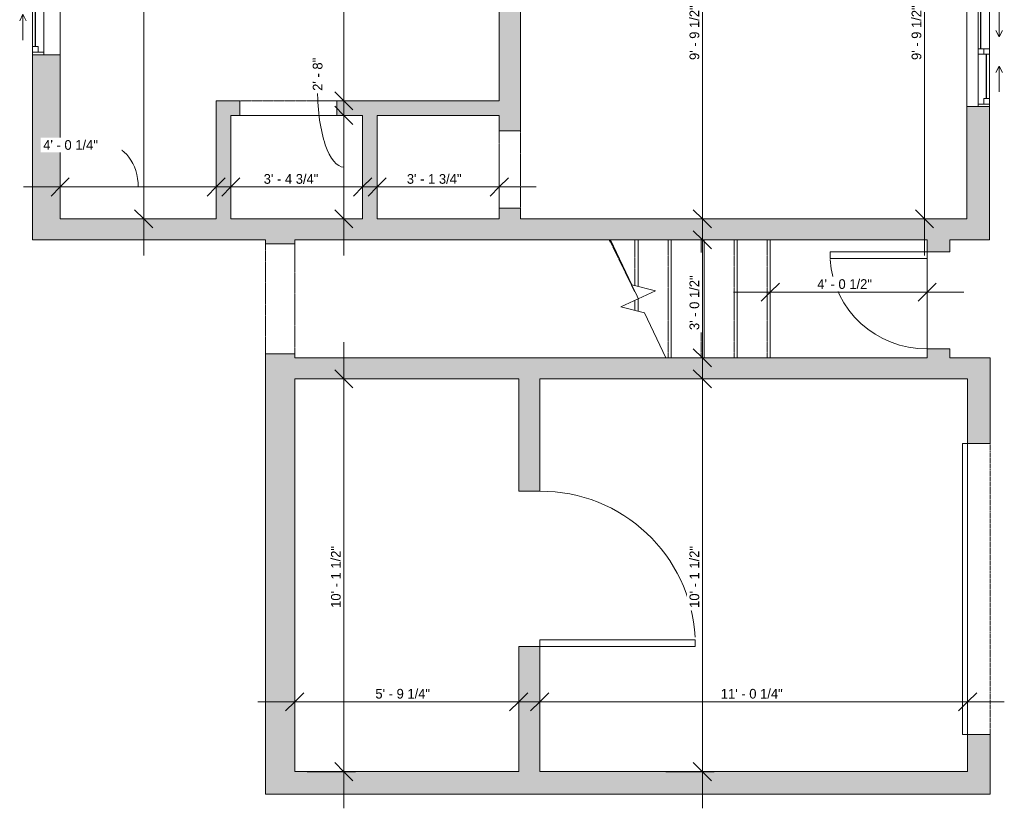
# Model space of a CAD drawing. Header units: inches. Extents: x -142 to 200, y -387 to 498.
# Tile 1 of 6: x -142 to 162, y -387 to -143. Entities that reach past the tile are written whole.
import ezdxf

# ---------------------------------------------------------------- set-up
doc = ezdxf.new("R2010")
doc.units = ezdxf.units.IN
doc.header["$MEASUREMENT"] = 0
doc.linetypes.add('Dash', pattern=[0.23622, 0.11811, -0.11811])
doc.linetypes.add('Overhead', pattern=[0.15625, 0.09375, -0.0625])
for name, color, linetype, lineweight in [('A-ANNO-DIMS', 211, 'Continuous', 9), ('A-ANNO-DIMS-96', 211, 'Continuous', 9), ('A-AREA', 32, 'Dash', 9), ('A-DETL-GENF', 92, 'Overhead', 9), ('A-DETL-MEDM', 90, 'Continuous', 9), ('A-DOOR', 31, 'Continuous', 9), ('A-FLOR', 192, 'Continuous', 9), ('A-GLAZ', 151, 'Continuous', 9), ('A-WALL', 90, 'Continuous', 9), ('A-WALL-PATT', 111, 'Continuous', 9), ('S-STRS', 90, 'Continuous', 9), ('S-STRS-MBND', 31, 'Continuous', 9)]:
    doc.layers.add(name, color=color, linetype=linetype, lineweight=lineweight)
doc.styles.add('Inter', font='txt', dxfattribs={"height": 3})
doc.dimstyles.new('Linear_-_1_32__Inter__Imperial__SMALL', dxfattribs={"dimscale": 12, "dimtxt": 3.974399, "dimasz": 0.46875, "dimexe": 0.944882, "dimexo": 0.629921, "dimgap": 0, "dimtad": 1, "dimrnd": 0.25, "dimzin": 1, "dimdsep": 46, "dimlunit": 4, "dimtxsty": 'Inter', "dimblk1": 'OBLIQUE', "dimblk2": 'OBLIQUE', "dimsah": 1, "dimcen": 0.09, "dimdle": 0.944882, "dimazin": 0, "dimtfac": 1, "dimtdec": 4, "dimtix": 1, "dimtmove": 0, "dimatfit": 3, "dimfxl": 1, "dimtvp": 1, "dimtfill": 1, "dimfrac": 2, "dimtolj": 1, "dimtzin": 0, "dimarcsym": 2})
doc.dimstyles.new('Linear_-_1_32__Inter__Imperial__SMALL_1', dxfattribs={"dimscale": 12, "dimtxt": 3.974399, "dimasz": 0.46875, "dimexe": 0.944882, "dimexo": 0.629921, "dimgap": 0, "dimtad": 1, "dimrnd": 0.25, "dimzin": 1, "dimdsep": 46, "dimlunit": 4, "dimtxsty": 'Inter', "dimblk1": 'OBLIQUE', "dimblk2": 'OBLIQUE', "dimsah": 1, "dimcen": 0.09, "dimdle": 0.944882, "dimazin": 0, "dimtfac": 1, "dimtdec": 4, "dimtix": 1, "dimtmove": 1, "dimatfit": 3, "dimfxl": 1, "dimtvp": 1, "dimtfill": 1, "dimfrac": 2, "dimtolj": 1, "dimtzin": 0, "dimarcsym": 2})
doc.dimstyles.new('Linear_-_1_32__Inter__Imperial__SMALL_2', dxfattribs={"dimscale": 12, "dimtxt": 3.974399, "dimasz": 0.46875, "dimexe": 0.944882, "dimexo": 0.629921, "dimgap": 0, "dimtad": 1, "dimrnd": 0.25, "dimzin": 1, "dimdsep": 46, "dimlunit": 4, "dimtxsty": 'Inter', "dimblk1": 'OBLIQUE', "dimblk2": 'OBLIQUE', "dimsah": 1, "dimcen": 0.09, "dimdle": 0.944882, "dimazin": 0, "dimtfac": 1, "dimtdec": 4, "dimtix": 1, "dimtmove": 2, "dimatfit": 3, "dimfxl": 1, "dimtvp": 1, "dimtfill": 1, "dimfrac": 2, "dimtolj": 1, "dimtzin": 0, "dimarcsym": 2})

# ---------------------------------------------------------------- blocks, each defined once
blk = doc.blocks.new('Planitar - Single Door_Flush Panel - 2_-6_ x 6_-8_-4186645-Unit 3234 b Dimension Plan')
at = {"layer": 'A-DOOR', "lineweight": 18}
for p, q in [((12.99, 3.5), (12.99, 33.5)), ((15, 33.5), (12.99, 33.5)), ((15, 3.5), (15, 33.5)), ((15, 3.5), (12.99, 3.5))]:
    blk.add_line(p, q, dxfattribs=at)
at = {"layer": 'A-DOOR'}
blk.add_arc((14.77, 3.8), 29.77, 93.991, 180.5775, dxfattribs=at)
blk = doc.blocks.new('Planitar - Single Door_Flush Panel - 4_ x 7_ 11_-4186745-Unit 3234 b Dimension Plan')
at = {"layer": 'A-DOOR', "lineweight": 18}
for p, q in [((21.99, 3.25), (21.99, 51.25)), ((24, 51.25), (21.99, 51.25)), ((24, 3.25), (24, 51.25)), ((24, 3.25), (21.99, 3.25))]:
    blk.add_line(p, q, dxfattribs=at)
at = {"layer": 'A-DOOR'}
blk.add_arc((23.77, 3.55), 47.77, 93.138, 180.3599, dxfattribs=at)
blk = doc.blocks.new('Planitar - Opening - 2_-0_ x 6_-8_-4186835-Unit 3234 b Dimension Plan')
at = {"layer": 'A-DETL-GENF'}
for p, q in [((11.68, 3.25), (-12.32, 3.25)), ((-12.32, -3.25), (11.68, -3.25))]:
    blk.add_line(p, q, dxfattribs=at)
at = {"layer": 'A-DETL-MEDM'}
for p, q in [((-12.32, 3.25), (-12.32, -3.25)), ((11.68, -3.25), (11.68, 3.25))]:
    blk.add_line(p, q, dxfattribs=at)
blk = doc.blocks.new('Planitar - Opening - 2_-6_ x 6_-8_-4186943-Unit 3234 b Dimension Plan')
at = {"layer": 'A-DETL-GENF'}
for p, q in [((14.68, 2.25), (-15.32, 2.25)), ((-15.32, -2.25), (14.68, -2.25))]:
    blk.add_line(p, q, dxfattribs=at)
at = {"layer": 'A-DETL-MEDM'}
for p, q in [((-15.32, 2.25), (-15.32, -2.25)), ((14.68, -2.25), (14.68, 2.25))]:
    blk.add_line(p, q, dxfattribs=at)
blk = doc.blocks.new('Planitar - Garage Door - 7_ - 6_ x 6_ 8_-4309824-Unit 3234 b Dimension Plan')
at = {"layer": 'A-DOOR', "linetype": 'Dash', "lineweight": 18}
for p, q in [((-45, -3.63), (-45, 3.37)), ((-45, 3.37), (45, 3.37)), ((45, 3.37), (45, -3.63)), ((45, -3.63), (-45, -3.63))]:
    blk.add_line(p, q, dxfattribs=at)
at = {"layer": 'A-DOOR', "lineweight": 18}
for p, q in [((45, -3.63), (-45, -3.63)), ((-45, -3.63), (-45, -5.2)), ((-45, -5.2), (45, -5.2)), ((45, -5.2), (45, -3.63))]:
    blk.add_line(p, q, dxfattribs=at)
blk = doc.blocks.new('Plan-Double-Sliding - Default 1-4324729-Unit 3234 b Dimension Plan')
at = {"layer": 'A-GLAZ'}
for p, q in [((-17, 6.65625), (17, 6.65625)), ((-16.25, 3.15625), (-0.875, 3.15625)), ((0.875, 3.15625), (14.5, 3.15625)), ((17, -0.34375), (-17, -0.34375)), ((-14.5, -0.34375), (-0.875, -0.34375)), ((-4.5, -3.34375), (-6.5, -2.34375)), ((0.875, -0.34375), (16.25, -0.34375)), ((4.5, -3.34375), (6.5, -2.34375)), ((-4.5, -3.34375), (-12.5, -3.34375)), ((-4.5, -3.34375), (-6.5, -4.34375)), ((4.5, -3.34375), (6.5, -4.34375)), ((4.5, -3.34375), (12.5, -3.34375))]:
    blk.add_line(p, q, dxfattribs=at)
at = {"layer": 'A-GLAZ', "lineweight": 18}
for p, q in [((-17, -0.34375), (-17, 6.65625)), ((17, 6.65625), (17, -0.34375)), ((-17, 3.15625), (-16.25, 3.15625)), ((-16.25, -0.34375), (-16.25, 3.15625)), ((-0.875, 3.15625), (0.875, 3.15625)), ((-0.875, 3.15625), (-0.875, -0.34375)), ((0.875, -0.34375), (0.875, 3.15625)), ((14.5, 3.15625), (17, 3.15625)), ((14.5, 1.40625), (14.5, 3.15625)), ((16.25, -0.34375), (16.25, 3.15625)), ((-14.5, 1.40625), (-16.25, 1.40625)), ((-14.5, -0.34375), (-14.5, 1.40625)), ((0.875, 1.40625), (-0.875, 1.40625)), ((16.25, 1.40625), (14.5, 1.40625)), ((-17, -0.34375), (-14.5, -0.34375)), ((-0.875, -0.34375), (0.875, -0.34375)), ((16.25, -0.34375), (17, -0.34375))]:
    blk.add_line(p, q, dxfattribs=at)
at = {"layer": 'A-GLAZ', "lineweight": 25}
for p, q in [((-14.5, 0.53125), (-0.875, 0.53125)), ((0.875, 2.28125), (14.5, 2.28125))]:
    blk.add_line(p, q, dxfattribs=at)
blk = doc.blocks.new('Plan-Double-Sliding - Default 1-4324598-Unit 3234 b Dimension Plan')
at = {"layer": 'A-GLAZ'}
for p, q in [((-4.5, 3.34375), (-12.5, 3.34375)), ((-4.5, 3.34375), (-6.5, 4.34375)), ((-4.5, 3.34375), (-6.5, 2.34375)), ((4.5, 3.34375), (6.5, 4.34375)), ((4.5, 3.34375), (6.5, 2.34375)), ((4.5, 3.34375), (12.5, 3.34375)), ((17, 0.34375), (-17, 0.34375)), ((-14.5, 0.34375), (-0.875, 0.34375)), ((0.875, 0.34375), (16.25, 0.34375)), ((-16.25, -3.15625), (-0.875, -3.15625)), ((0.875, -3.15625), (14.5, -3.15625)), ((-17, -8.15625), (17, -8.15625))]:
    blk.add_line(p, q, dxfattribs=at)
at = {"layer": 'A-GLAZ', "lineweight": 18}
for p, q in [((-17, 0.34375), (-17, -8.15625)), ((-17, 0.34375), (-14.5, 0.34375)), ((-16.25, 0.34375), (-16.25, -3.15625)), ((-14.5, 0.34375), (-14.5, -1.40625)), ((-0.875, -3.15625), (-0.875, 0.34375)), ((-0.875, 0.34375), (0.875, 0.34375)), ((0.875, 0.34375), (0.875, -3.15625)), ((16.25, 0.34375), (17, 0.34375)), ((16.25, 0.34375), (16.25, -3.15625)), ((17, -8.15625), (17, 0.34375)), ((-14.5, -1.40625), (-16.25, -1.40625)), ((0.875, -1.40625), (-0.875, -1.40625)), ((14.5, -1.40625), (14.5, -3.15625)), ((16.25, -1.40625), (14.5, -1.40625)), ((-17, -3.15625), (-16.25, -3.15625)), ((-0.875, -3.15625), (0.875, -3.15625)), ((14.5, -3.15625), (17, -3.15625))]:
    blk.add_line(p, q, dxfattribs=at)
at = {"layer": 'A-GLAZ', "lineweight": 25}
for p, q in [((-14.5, -0.53125), (-0.875, -0.53125)), ((0.875, -2.28125), (14.5, -2.28125))]:
    blk.add_line(p, q, dxfattribs=at)
blk = doc.blocks.new('Planitar - Opening - 2_-10_ x 6_-8_-4309421-Unit 3234 b Dimension Plan')
at = {"layer": 'A-DETL-GENF'}
for p, q in [((16.68, 4.5), (-17.32, 4.5)), ((-17.32, -4.5), (16.68, -4.5))]:
    blk.add_line(p, q, dxfattribs=at)
at = {"layer": 'A-DETL-MEDM'}
for p, q in [((-17.32, 4.5), (-17.32, -4.5)), ((16.68, -4.5), (16.68, 4.5))]:
    blk.add_line(p, q, dxfattribs=at)
blk = doc.blocks.new('DIMBLOCK23-Unit 3234 b Dimension Plan')
at = {"layer": 'A-ANNO-DIMS-96'}
for p, q in [((-129.98, -198.01), (-129.98, -183.09)), ((-81.73, -198.01), (-81.73, -183.09)), ((-141.32, -194.43), (-70.39, -194.43)), ((-129.98, -194.43), (-129.98, -198.01)), ((-81.73, -194.43), (-81.73, -198.01))]:
    blk.add_line(p, q, dxfattribs=at)
at = {"layer": 'A-ANNO-DIMS-96', "lineweight": 35}
for p, q in [((-129.98, -194.43), (-127.17, -191.62)), ((-81.73, -194.43), (-78.92, -191.62)), ((-129.98, -194.43), (-132.79, -197.24)), ((-81.73, -194.43), (-84.54, -197.24))]:
    blk.add_line(p, q, dxfattribs=at)
at = {"layer": 'A-ANNO-DIMS-96'}
blk.add_ellipse((-115.59, -194.43), major_axis=(0, 12.99), ratio=0.749523, start_param=4.712389, end_param=6.283185, dxfattribs=at)
at = {"layer": 'A-ANNO-DIMS-96', "color": 0, "insert": (-135.21, -179.94), "char_height": 3, "width": 23.5483, "attachment_point": 1, "line_spacing_factor": 0.9936, "style": 'Inter', "bg_fill": 3, "box_fill_scale": 1.25, "bg_fill_color": 256, "bg_fill_true_color": 13158600, "bg_fill_transparency": 0}
blk.add_mtext('4\' - 0 1/4"', dxfattribs=at)
blk = doc.blocks.new('_Oblique')
at = {"color": 0, "linetype": 'ByBlock', "lineweight": -2}
blk.add_line((-0.5, -0.5), (0.5, 0.5), dxfattribs=at)
blk = doc.blocks.new('DIMBLOCK24-Unit 3234 b Dimension Plan')
at = {"layer": 'A-ANNO-DIMS-96'}
for p, q in [((-77.23, -198.01), (-77.23, -183.09)), ((-36.48, -198.01), (-36.48, -183.09)), ((-88.57, -194.43), (-25.14, -194.43)), ((-77.23, -194.43), (-77.23, -198.01)), ((-36.48, -194.43), (-36.48, -198.01))]:
    blk.add_line(p, q, dxfattribs=at)
at = {"layer": 'A-ANNO-DIMS-96', "lineweight": 35}
for p, q in [((-77.23, -194.43), (-74.42, -191.62)), ((-36.48, -194.43), (-33.67, -191.62)), ((-77.23, -194.43), (-80.04, -197.24)), ((-36.48, -194.43), (-39.29, -197.24))]:
    blk.add_line(p, q, dxfattribs=at)
at = {"layer": 'A-ANNO-DIMS-96', "color": 0, "insert": (-67.06, -190.44), "char_height": 3, "width": 24.5022, "attachment_point": 1, "line_spacing_factor": 0.9936, "style": 'Inter', "bg_fill": 3, "box_fill_scale": 1.25, "bg_fill_color": 256, "bg_fill_true_color": 13158600, "bg_fill_transparency": 0}
blk.add_mtext('3\' - 4 3/4"', dxfattribs=at)
blk = doc.blocks.new('DIMBLOCK25-Unit 3234 b Dimension Plan')
at = {"layer": 'A-ANNO-DIMS-96'}
for p, q in [((-31.98, -198.01), (-31.98, -183.09)), ((5.77, -198.01), (5.77, -183.09)), ((-43.32, -194.43), (17.11, -194.43)), ((-31.98, -194.43), (-31.98, -198.01)), ((5.77, -194.43), (5.77, -198.01))]:
    blk.add_line(p, q, dxfattribs=at)
at = {"layer": 'A-ANNO-DIMS-96', "lineweight": 35}
for p, q in [((-31.98, -194.43), (-29.17, -191.62)), ((5.77, -194.43), (8.58, -191.62)), ((-31.98, -194.43), (-34.79, -197.24)), ((5.77, -194.43), (2.96, -197.24))]:
    blk.add_line(p, q, dxfattribs=at)
at = {"layer": 'A-ANNO-DIMS-96', "color": 0, "insert": (-22.82, -190.44), "char_height": 3, "width": 23.3099, "attachment_point": 1, "line_spacing_factor": 0.9936, "style": 'Inter', "bg_fill": 3, "box_fill_scale": 1.25, "bg_fill_color": 256, "bg_fill_true_color": 13158600, "bg_fill_transparency": 0}
blk.add_mtext('3\' - 1 3/4"', dxfattribs=at)
blk = doc.blocks.new('DIMBLOCK26-Unit 3234 b Dimension Plan')
at = {"layer": 'A-ANNO-DIMS-96'}
for p, q in [((89.54, -230.54), (89.54, -215.62)), ((138.02, -224.09), (138.02, -238.29)), ((138.02, -226.95), (138.02, -224.09)), ((78.2, -226.95), (149.36, -226.95)), ((89.54, -226.95), (89.54, -230.54))]:
    blk.add_line(p, q, dxfattribs=at)
at = {"layer": 'A-ANNO-DIMS-96', "lineweight": 35}
for p, q in [((89.54, -226.95), (92.35, -224.14)), ((138.02, -226.95), (140.83, -224.14)), ((89.54, -226.95), (86.73, -229.77)), ((138.02, -226.95), (135.21, -229.77))]:
    blk.add_line(p, q, dxfattribs=at)
at = {"layer": 'A-ANNO-DIMS-96', "color": 0, "insert": (104.04, -222.96), "char_height": 3, "width": 23.3695, "attachment_point": 1, "line_spacing_factor": 0.9936, "style": 'Inter', "bg_fill": 3, "box_fill_scale": 1.25, "bg_fill_color": 256, "bg_fill_true_color": 13158600, "bg_fill_transparency": 0}
blk.add_mtext('4\' - 0 1/2"', dxfattribs=at)
blk = doc.blocks.new('DIMBLOCK27-Unit 3234 b Dimension Plan')
at = {"layer": 'A-ANNO-DIMS-96'}
for p, q in [((-57.48, -357.25), (-57.48, -342.33)), ((11.77, -357.25), (11.77, -342.33)), ((-68.82, -353.67), (23.11, -353.67)), ((-57.48, -353.67), (-57.48, -357.25)), ((11.77, -353.67), (11.77, -357.25))]:
    blk.add_line(p, q, dxfattribs=at)
at = {"layer": 'A-ANNO-DIMS-96', "lineweight": 35}
for p, q in [((-57.48, -353.67), (-54.67, -350.86)), ((11.77, -353.67), (14.58, -350.86)), ((-57.48, -353.67), (-60.29, -356.48)), ((11.77, -353.67), (8.96, -356.48))]:
    blk.add_line(p, q, dxfattribs=at)
at = {"layer": 'A-ANNO-DIMS-96', "color": 0, "insert": (-32.54, -349.67), "char_height": 3, "width": 23.2502, "attachment_point": 1, "line_spacing_factor": 0.9936, "style": 'Inter', "bg_fill": 3, "box_fill_scale": 1.25, "bg_fill_color": 256, "bg_fill_true_color": 13158600, "bg_fill_transparency": 0}
blk.add_mtext('5\' - 9 1/4"', dxfattribs=at)
blk = doc.blocks.new('DIMBLOCK28-Unit 3234 b Dimension Plan')
at = {"layer": 'A-ANNO-DIMS-96'}
for p, q in [((18.27, -357.25), (18.27, -342.33)), ((150.52, -357.25), (150.52, -342.33)), ((6.93, -353.67), (161.86, -353.67)), ((18.27, -353.67), (18.27, -357.25)), ((150.52, -353.67), (150.52, -357.25))]:
    blk.add_line(p, q, dxfattribs=at)
at = {"layer": 'A-ANNO-DIMS-96', "lineweight": 35}
for p, q in [((18.27, -353.67), (21.08, -350.86)), ((150.52, -353.67), (153.33, -350.86)), ((18.27, -353.67), (15.46, -356.48)), ((150.52, -353.67), (147.71, -356.48))]:
    blk.add_line(p, q, dxfattribs=at)
at = {"layer": 'A-ANNO-DIMS-96', "color": 0, "insert": (74.24, -349.67), "char_height": 3, "width": 24.3829, "attachment_point": 1, "line_spacing_factor": 0.9936, "style": 'Inter', "bg_fill": 3, "box_fill_scale": 1.25, "bg_fill_color": 256, "bg_fill_true_color": 13158600, "bg_fill_transparency": 0}
blk.add_mtext('11\' - 0 1/4"', dxfattribs=at)
blk = doc.blocks.new('DIMBLOCK35-Unit 3234 b Dimension Plan')
at = {"layer": 'A-ANNO-DIMS-96'}
for p, q in [((-104.15, -215.61), (-104.15, -46.19)), ((-100.57, -57.53), (-115.49, -57.53)), ((-104.15, -57.53), (-100.57, -57.53)), ((-100.57, -204.28), (-115.49, -204.28)), ((-104.15, -204.28), (-100.57, -204.28))]:
    blk.add_line(p, q, dxfattribs=at)
at = {"layer": 'A-ANNO-DIMS-96', "lineweight": 35}
for p, q in [((-104.15, -57.53), (-106.97, -54.71)), ((-104.15, -57.53), (-101.34, -60.34)), ((-104.15, -204.28), (-106.97, -201.46)), ((-104.15, -204.28), (-101.34, -207.09))]:
    blk.add_line(p, q, dxfattribs=at)
at = {"layer": 'A-ANNO-DIMS-96', "color": 0, "insert": (-108.15, -121.78), "char_height": 3, "width": 26.3503, "attachment_point": 1, "rotation": 90, "line_spacing_factor": 0.9936, "style": 'Inter', "bg_fill": 3, "box_fill_scale": 1.25, "bg_fill_color": 256, "bg_fill_true_color": 13158600, "bg_fill_transparency": 0}
blk.add_mtext('12\' - 2 3/4"', dxfattribs=at)
blk = doc.blocks.new('DIMBLOCK44-Unit 3234 b Dimension Plan')
at = {"layer": 'A-ANNO-DIMS-96'}
for p, q in [((-42.27, -179.11), (-42.27, -46.19)), ((-38.69, -57.53), (-53.61, -57.53)), ((-42.27, -57.53), (-38.69, -57.53)), ((-38.69, -167.78), (-53.61, -167.78)), ((-42.27, -167.78), (-38.69, -167.78))]:
    blk.add_line(p, q, dxfattribs=at)
at = {"layer": 'A-ANNO-DIMS-96', "lineweight": 35}
for p, q in [((-42.27, -57.53), (-45.08, -54.71)), ((-42.27, -57.53), (-39.46, -60.34)), ((-42.27, -167.78), (-45.08, -164.96)), ((-42.27, -167.78), (-39.46, -170.59))]:
    blk.add_line(p, q, dxfattribs=at)
at = {"layer": 'A-ANNO-DIMS-96', "color": 0, "insert": (-46.26, -122.36), "char_height": 3, "width": 23.3099, "attachment_point": 1, "rotation": 90, "line_spacing_factor": 0.9936, "style": 'Inter', "bg_fill": 3, "box_fill_scale": 1.25, "bg_fill_color": 256, "bg_fill_true_color": 13158600, "bg_fill_transparency": 0}
blk.add_mtext('9\' - 2 1/4"', dxfattribs=at)
blk = doc.blocks.new('DIMBLOCK45-Unit 3234 b Dimension Plan')
at = {"layer": 'A-ANNO-DIMS-96'}
for p, q in [((-42.27, -215.61), (-42.27, -160.94)), ((-38.69, -172.28), (-53.61, -172.28)), ((-42.27, -172.28), (-38.69, -172.28)), ((-38.69, -204.28), (-53.61, -204.28)), ((-42.27, -204.28), (-38.69, -204.28))]:
    blk.add_line(p, q, dxfattribs=at)
at = {"layer": 'A-ANNO-DIMS-96', "lineweight": 35}
for p, q in [((-42.27, -172.28), (-45.08, -169.46)), ((-42.27, -172.28), (-39.46, -175.09)), ((-42.27, -204.28), (-45.08, -201.46)), ((-42.27, -204.28), (-39.46, -207.09))]:
    blk.add_line(p, q, dxfattribs=at)
at = {"layer": 'A-ANNO-DIMS-96'}
blk.add_ellipse((-42.27, -164.69), major_axis=(0, 23.58), ratio=0.344533, start_param=1.570796, end_param=3.141593, dxfattribs=at)
at = {"layer": 'A-ANNO-DIMS-96', "color": 0, "insert": (-51.9, -164.69), "char_height": 3, "width": 14.904, "attachment_point": 1, "rotation": 90, "line_spacing_factor": 0.9936, "style": 'Inter', "bg_fill": 3, "box_fill_scale": 1.25, "bg_fill_color": 256, "bg_fill_true_color": 13158600, "bg_fill_transparency": 0}
blk.add_mtext('2\' - 8"', dxfattribs=at)
blk = doc.blocks.new('DIMBLOCK46-Unit 3234 b Dimension Plan')
at = {"layer": 'A-ANNO-DIMS-96'}
for p, q in [((-42.27, -386.61), (-42.27, -242.44)), ((-38.69, -253.78), (-53.61, -253.78)), ((-42.27, -253.78), (-38.69, -253.78)), ((-38.69, -375.28), (-53.61, -375.28)), ((-42.27, -375.28), (-38.69, -375.28))]:
    blk.add_line(p, q, dxfattribs=at)
at = {"layer": 'A-ANNO-DIMS-96', "lineweight": 35}
for p, q in [((-42.27, -253.78), (-45.08, -250.96)), ((-42.27, -253.78), (-39.46, -256.59)), ((-42.27, -375.28), (-45.08, -372.46)), ((-42.27, -375.28), (-39.46, -378.09))]:
    blk.add_line(p, q, dxfattribs=at)
at = {"layer": 'A-ANNO-DIMS-96', "color": 0, "insert": (-46.26, -324.61), "char_height": 3, "width": 24.2041, "attachment_point": 1, "rotation": 90, "line_spacing_factor": 0.9936, "style": 'Inter', "bg_fill": 3, "box_fill_scale": 1.25, "bg_fill_color": 256, "bg_fill_true_color": 13158600, "bg_fill_transparency": 0}
blk.add_mtext('10\' - 1 1/2"', dxfattribs=at)
blk = doc.blocks.new('DIMBLOCK53-Unit 3234 b Dimension Plan')
at = {"layer": 'A-ANNO-DIMS-96'}
for p, q in [((137.19, -215.61), (137.19, -75.44)), ((127.58, -86.78), (148.53, -86.78)), ((137.19, -86.78), (127.58, -86.78)), ((140.77, -204.28), (125.85, -204.28)), ((137.19, -204.28), (140.77, -204.28))]:
    blk.add_line(p, q, dxfattribs=at)
at = {"layer": 'A-ANNO-DIMS-96', "lineweight": 35}
for p, q in [((137.19, -86.78), (134.38, -83.96)), ((137.19, -86.78), (140, -89.59)), ((137.19, -204.28), (134.38, -201.46)), ((137.19, -204.28), (140, -207.09))]:
    blk.add_line(p, q, dxfattribs=at)
at = {"layer": 'A-ANNO-DIMS-96', "color": 0, "insert": (133.2, -155.16), "char_height": 3, "width": 23.131, "attachment_point": 1, "rotation": 90, "line_spacing_factor": 0.9936, "style": 'Inter', "bg_fill": 3, "box_fill_scale": 1.25, "bg_fill_color": 256, "bg_fill_true_color": 13158600, "bg_fill_transparency": 0}
blk.add_mtext('9\' - 9 1/2"', dxfattribs=at)
blk = doc.blocks.new('DIMBLOCK59-Unit 3234 b Dimension Plan')
at = {"layer": 'A-ANNO-DIMS-96'}
for p, q in [((68.55, -215.61), (68.55, -75.44)), ((72.13, -86.78), (57.21, -86.78)), ((68.55, -86.78), (72.13, -86.78)), ((72.13, -204.28), (57.21, -204.28)), ((68.55, -204.28), (72.13, -204.28))]:
    blk.add_line(p, q, dxfattribs=at)
at = {"layer": 'A-ANNO-DIMS-96', "lineweight": 35}
for p, q in [((68.55, -86.78), (65.74, -83.96)), ((68.55, -86.78), (71.36, -89.59)), ((68.55, -204.28), (65.74, -201.46)), ((68.55, -204.28), (71.36, -207.09))]:
    blk.add_line(p, q, dxfattribs=at)
at = {"layer": 'A-ANNO-DIMS-96', "color": 0, "insert": (64.56, -155.16), "char_height": 3, "width": 23.131, "attachment_point": 1, "rotation": 90, "line_spacing_factor": 0.9936, "style": 'Inter', "bg_fill": 3, "box_fill_scale": 1.25, "bg_fill_color": 256, "bg_fill_true_color": 13158600, "bg_fill_transparency": 0}
blk.add_mtext('9\' - 9 1/2"', dxfattribs=at)
blk = doc.blocks.new('DIMBLOCK60-Unit 3234 b Dimension Plan')
at = {"layer": 'A-ANNO-DIMS-96'}
for p, q in [((68.55, -258.61), (68.55, -199.44)), ((72.13, -210.78), (57.21, -210.78)), ((68.55, -210.78), (72.13, -210.78)), ((72.13, -247.28), (57.21, -247.28)), ((68.55, -247.28), (72.13, -247.28))]:
    blk.add_line(p, q, dxfattribs=at)
at = {"layer": 'A-ANNO-DIMS-96', "lineweight": 35}
for p, q in [((68.55, -210.78), (65.74, -207.96)), ((68.55, -210.78), (71.36, -213.59)), ((68.55, -247.28), (65.74, -244.46)), ((68.55, -247.28), (71.36, -250.09))]:
    blk.add_line(p, q, dxfattribs=at)
at = {"layer": 'A-ANNO-DIMS-96', "color": 0, "insert": (64.56, -238.69), "char_height": 3, "width": 23.1906, "attachment_point": 1, "rotation": 90, "line_spacing_factor": 0.9936, "style": 'Inter', "bg_fill": 3, "box_fill_scale": 1.25, "bg_fill_color": 256, "bg_fill_true_color": 13158600, "bg_fill_transparency": 0}
blk.add_mtext('3\' - 0 1/2"', dxfattribs=at)
blk = doc.blocks.new('DIMBLOCK61-Unit 3234 b Dimension Plan')
at = {"layer": 'A-ANNO-DIMS-96'}
for p, q in [((68.55, -386.61), (68.55, -242.44)), ((72.13, -253.78), (57.21, -253.78)), ((68.55, -253.78), (72.13, -253.78)), ((72.13, -375.28), (57.21, -375.28)), ((68.55, -375.28), (72.13, -375.28))]:
    blk.add_line(p, q, dxfattribs=at)
at = {"layer": 'A-ANNO-DIMS-96', "lineweight": 35}
for p, q in [((68.55, -253.78), (65.74, -250.96)), ((68.55, -253.78), (71.36, -256.59)), ((68.55, -375.28), (65.74, -372.46)), ((68.55, -375.28), (71.36, -378.09))]:
    blk.add_line(p, q, dxfattribs=at)
at = {"layer": 'A-ANNO-DIMS-96', "color": 0, "insert": (64.56, -324.61), "char_height": 3, "width": 24.2041, "attachment_point": 1, "rotation": 90, "line_spacing_factor": 0.9936, "style": 'Inter', "bg_fill": 3, "box_fill_scale": 1.25, "bg_fill_color": 256, "bg_fill_true_color": 13158600, "bg_fill_transparency": 0}
blk.add_mtext('10\' - 1 1/2"', dxfattribs=at)

msp = doc.modelspace()

# ---------------------------------------------------------------- hatches: boundary and pattern name
at = {"layer": 'A-WALL-PATT'}
h = msp.add_hatch(color=9, dxfattribs=at)
h.paths.add_polyline_path([(-138.478, -210.775), (-129.978, -210.775), (-129.978, -153.525), (-138.478, -153.525), (-138.478, -198.236)], flags=0)
h.paths.add_polyline_path([(-129.978, -119.525), (-129.978, -111.025), (-138.478, -111.025), (-138.478, -119.525)], flags=0)
h.paths.add_polyline_path([(-138.478, -77.025), (-129.978, -77.025), (-129.978, -38.275), (-138.478, -38.275)], flags=0)
h.paths.add_polyline_path([(-129.978, -16.275), (-129.978, 43.725), (-138.478, 43.725), (-138.478, -16.275)], flags=0)
h.paths.add_polyline_path([(-138.478, 77.725), (-129.978, 77.725), (-129.978, 88.225), (-138.478, 88.225)], flags=0)
h.paths.add_polyline_path([(-138.478, 116.225), (-129.978, 116.225), (-129.978, 152.975), (-138.478, 152.975)], flags=0)
h.paths.add_polyline_path([(-129.978, 194.975), (-129.978, 298.475), (-138.478, 298.475), (-138.478, 194.975)], flags=0)
h.paths.add_polyline_path([(-138.478, 340.475), (-129.978, 340.475), (-129.978, 372.157), (-138.478, 372.157)], flags=0)
h.paths.add_polyline_path([(-138.478, 408.157), (-129.978, 408.157), (-129.978, 424.725), (-138.478, 424.725)], flags=0)
h.paths.add_polyline_path([(-138.478, 472.725), (-129.978, 472.725), (-129.978, 493.225), (-138.478, 493.225)], flags=0)
h = msp.add_hatch(color=9, dxfattribs=at)
h.paths.add_polyline_path([(150.272, -210.775), (157.272, -210.775), (157.272, -169.525), (150.272, -169.525), (150.272, -204.275)], flags=0)
h.paths.add_polyline_path([(157.272, -135.525), (157.272, -45.525), (150.272, -45.525), (150.272, -135.525)], flags=0)
h.paths.add_polyline_path([(150.272, -11.525), (157.272, -11.525), (157.272, 8.475), (150.272, 8.475), (150.272, -8.775)], flags=0)
h.paths.add_polyline_path([(157.272, 42.475), (157.272, 55.975), (150.272, 55.975), (150.272, 42.475)], flags=0)
h.paths.add_polyline_path([(157.272, 85.975), (157.272, 95.475), (150.272, 95.475), (150.272, 85.975)], flags=0)
h.paths.add_polyline_path([(150.272, 123.475), (157.272, 123.475), (157.272, 226.975), (150.272, 226.975), (150.272, 124.225)], flags=0)
h.paths.add_polyline_path([(150.272, 268.975), (157.272, 268.975), (157.272, 307.475), (150.272, 307.475)], flags=0)
h.paths.add_polyline_path([(157.272, 349.475), (157.272, 368.475), (150.272, 368.475), (150.272, 349.475)], flags=0)
h = msp.add_hatch(color=9, dxfattribs=at)
h.paths.add_polyline_path([(12.272, -204.275), (12.272, -201.025), (5.772, -201.025), (5.772, -204.275)], flags=0)
h.paths.add_polyline_path([(12.272, -177.025), (12.272, 188.225), (5.772, 188.225), (5.772, -177.025)], flags=0)
for points in [[(-81.728, -204.275), (-77.228, -204.275), (-77.228, -167.775), (-81.728, -167.775), (-81.728, -198.236)], [(-31.978, -204.275), (-31.978, -172.275), (-36.478, -172.275), (-36.478, -204.275)], [(138.022, -210.775), (150.272, -210.775), (150.272, -204.275), (-129.978, -204.275), (-129.978, -210.775), (30.295, -210.775)], [(150.522, -253.775), (150.522, -247.275), (-57.478, -247.275), (-57.478, -253.775), (30.295, -253.775)], [(150.522, -382.275), (150.522, -375.275), (-66.478, -375.275), (-66.478, -382.275), (30.295, -382.275)]]:
    msp.add_hatch(color=9, dxfattribs=at).paths.add_polyline_path(points, flags=0)
h = msp.add_hatch(color=9, dxfattribs=at)
h.paths.add_polyline_path([(-31.978, -172.275), (5.772, -172.275), (5.772, -167.775), (-44.478, -167.775), (-44.478, -172.275), (-36.478, -172.275)], flags=0)
h.paths.add_polyline_path([(-77.228, -172.275), (-74.478, -172.275), (-74.478, -167.775), (-77.228, -167.775)], flags=0)
h = msp.add_hatch(color=9, dxfattribs=at)
h.paths.add_polyline_path([(-66.478, -375.275), (-57.478, -375.275), (-57.478, -246.025), (-66.478, -246.025)], flags=0)
h.paths.add_polyline_path([(-66.478, -212.025), (-57.478, -212.025), (-57.478, -210.775), (-66.478, -210.775)], flags=0)
h = msp.add_hatch(color=9, dxfattribs=at)
h.paths.add_polyline_path([(145.022, -247.275), (145.022, -244.525), (138.022, -244.525), (138.022, -247.275)], flags=0)
h.paths.add_polyline_path([(145.022, -214.525), (145.022, -210.775), (138.022, -210.775), (138.022, -214.525)], flags=0)
h = msp.add_hatch(color=9, dxfattribs=at)
h.paths.add_polyline_path([(157.522, -382.275), (157.522, -363.775), (150.522, -363.775), (150.522, -382.275)], flags=0)
h.paths.add_polyline_path([(157.522, -273.775), (157.522, -247.275), (150.522, -247.275), (150.522, -273.775)], flags=0)
h = msp.add_hatch(color=9, dxfattribs=at)
h.paths.add_polyline_path([(18.272, -375.275), (18.272, -336.525), (11.772, -336.525), (11.772, -375.275)], flags=0)
h.paths.add_polyline_path([(11.772, -288.525), (18.272, -288.525), (18.272, -253.775), (11.772, -253.775)], flags=0)

# ---------------------------------------------------------------- linework, layer by layer
at = {"layer": 'A-AREA'}
msp.add_line((39.772, -210.775), (48.754, -228.994), dxfattribs=at)
at = {"layer": 'A-FLOR'}
msp.add_line((138.022, -244.525), (138.022, -214.525), dxfattribs=at)
at = {"layer": 'A-WALL'}
for p, q in [((5.772, -57.525), (5.772, -167.775)), ((12.272, -177.025), (12.272, -86.775)), ((-138.478, -153.525), (-138.478, -210.775)), ((-129.978, -204.275), (-129.978, -153.525)), ((-74.478, -167.775), (-81.728, -167.775)), ((-81.728, -167.775), (-81.728, -204.275)), ((5.772, -167.775), (-44.478, -167.775)), ((150.272, -169.525), (150.272, -204.275)), ((157.272, -210.775), (157.272, -169.525)), ((-77.228, -204.275), (-77.228, -172.275)), ((-77.228, -172.275), (-74.478, -172.275)), ((-44.478, -172.275), (-36.478, -172.275)), ((-36.478, -172.275), (-36.478, -204.275)), ((-31.978, -172.275), (5.772, -172.275)), ((-31.978, -204.275), (-31.978, -172.275)), ((5.772, -172.275), (5.772, -177.025)), ((5.772, -201.025), (5.772, -204.275)), ((12.272, -204.275), (12.272, -201.025)), ((-81.728, -204.275), (-129.978, -204.275)), ((-36.478, -204.275), (-77.228, -204.275)), ((5.772, -204.275), (-31.978, -204.275)), ((150.272, -204.275), (12.272, -204.275)), ((-138.478, -210.775), (-66.478, -210.775)), ((-66.478, -210.775), (-66.478, -212.025)), ((-57.478, -212.025), (-57.478, -210.775)), ((-57.478, -210.775), (138.022, -210.775)), ((138.022, -210.775), (138.022, -214.525)), ((145.022, -210.775), (157.272, -210.775)), ((145.022, -214.525), (145.022, -210.775)), ((138.022, -214.525), (145.022, -214.525)), ((-66.478, -246.025), (-66.478, -382.275)), ((-57.478, -247.275), (-57.478, -246.025)), ((145.022, -244.525), (138.022, -244.525)), ((138.022, -244.525), (138.022, -247.275)), ((145.022, -247.275), (145.022, -244.525)), ((138.022, -247.275), (-57.478, -247.275)), ((157.522, -247.275), (145.022, -247.275)), ((157.522, -273.775), (157.522, -247.275)), ((-57.478, -375.275), (-57.478, -253.775)), ((-57.478, -253.775), (11.772, -253.775)), ((11.772, -253.775), (11.772, -288.525)), ((18.272, -288.525), (18.272, -253.775)), ((18.272, -253.775), (150.522, -253.775)), ((150.522, -253.775), (150.522, -273.775)), ((150.522, -273.775), (157.522, -273.775)), ((11.772, -288.525), (18.272, -288.525)), ((18.272, -336.525), (11.772, -336.525)), ((11.772, -336.525), (11.772, -375.275)), ((18.272, -375.275), (18.272, -336.525)), ((150.522, -363.775), (150.522, -375.275)), ((157.522, -363.775), (150.522, -363.775)), ((157.522, -382.275), (157.522, -363.775)), ((11.772, -375.275), (-57.478, -375.275)), ((150.522, -375.275), (18.272, -375.275)), ((-66.478, -382.275), (157.522, -382.275))]:
    msp.add_line(p, q, dxfattribs=at)
at = {"layer": 'S-STRS', "linetype": 'Overhead'}
for p, q in [((47.703, -224.99), (47.703, -210.775)), ((57.915, -247.275), (57.915, -210.775)), ((68.128, -247.275), (68.128, -210.775)), ((78.341, -247.275), (78.341, -210.775)), ((88.554, -247.275), (88.554, -210.775)), ((47.703, -232.583), (47.703, -229.484))]:
    msp.add_line(p, q, dxfattribs=at)
at = {"layer": 'S-STRS'}
for p, q in [((48.687, -225.229), (48.687, -210.775)), ((58.9, -247.275), (58.9, -210.775)), ((69.112, -247.275), (69.112, -210.775)), ((79.325, -247.275), (79.325, -210.775)), ((89.538, -247.275), (89.538, -210.775)), ((48.687, -232.822), (48.687, -229.025))]:
    msp.add_line(p, q, dxfattribs=at)
at = {"layer": 'S-STRS-MBND'}
for p, q in [((40.177, -210.775), (46.69, -224.744)), ((46.69, -224.744), (54.039, -226.53)), ((54.039, -226.53), (43.335, -231.521)), ((43.335, -231.521), (50.684, -233.307)), ((50.684, -233.307), (57.197, -247.275))]:
    msp.add_line(p, q, dxfattribs=at)

# ---------------------------------------------------------------- block references
at = {"layer": 'A-DOOR'}
for name, p, rotation in [('Planitar - Opening - 2_-6_ x 6_-8_-4186943-Unit 3234 b Dimension Plan', (-59.8, -170.025), 180), ('Planitar - Opening - 2_-0_ x 6_-8_-4186835-Unit 3234 b Dimension Plan', (9.022, -189.348), 269.9999999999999), ('Planitar - Opening - 2_-10_ x 6_-8_-4309421-Unit 3234 b Dimension Plan', (-61.978, -229.348), 269.9999999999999), ('Planitar - Single Door_Flush Panel - 2_-6_ x 6_-8_-4186645-Unit 3234 b Dimension Plan', (141.522, -229.525), 89.9999999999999), ('Planitar - Garage Door - 7_ - 6_ x 6_ 8_-4309824-Unit 3234 b Dimension Plan', (154.147, -318.775), 269.9999999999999), ('Planitar - Single Door_Flush Panel - 4_ x 7_ 11_-4186745-Unit 3234 b Dimension Plan', (15.022, -312.525), 269.9999999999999)]:
    msp.add_blockref(name, p, dxfattribs=dict(at, rotation=rotation))
at = {"layer": 'A-GLAZ'}
for name, p, rotation in [('Plan-Double-Sliding - Default 1-4324598-Unit 3234 b Dimension Plan', (-138.134, -136.525), 89.99999999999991), ('Plan-Double-Sliding - Default 1-4324729-Unit 3234 b Dimension Plan', (156.929, -152.525), 90.00000000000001)]:
    msp.add_blockref(name, p, dxfattribs=dict(at, rotation=rotation))

# ---------------------------------------------------------------- next in the draw order: dimensions: what is measured, and where the dimension line sits
at = {"layer": 'A-ANNO-DIMS'}
for base, p1, p2, override, picture, middle in [((-42.268, -57.525), (-46.245, -167.775), (-46.245, -57.525), {"dimpost": '<>', "dimfxl": 110.25}, 'DIMBLOCK44-Unit 3234 b Dimension Plan', (-44.064, -112.65)), ((68.551, -86.775), (64.573, -204.275), (64.573, -86.775), {"dimpost": '<>', "dimfxl": 117.5}, 'DIMBLOCK59-Unit 3234 b Dimension Plan', (66.755, -145.525))]:
    dim = msp.add_linear_dim(base=base, p1=p1, p2=p2, angle=90, dimstyle='Linear_-_1_32__Inter__Imperial__SMALL', override=override, dxfattribs=at)
    dim.commit()
    dim.dimension.update_dxf_attribs({"geometry": picture, "text_midpoint": middle})
dim = msp.add_linear_dim(base=(-81.728, -194.432), p1=(-129.978, -190.455), p2=(-81.728, -190.455), dimstyle='Linear_-_1_32__Inter__Imperial__SMALL_1', override={"dimpost": '<>', "dimfxl": 48.25}, dxfattribs=at)
dim.commit()
dim.dimension.update_dxf_attribs({"geometry": 'DIMBLOCK23-Unit 3234 b Dimension Plan', "text_midpoint": (-123.435, -181.938), "dimtype": 160})
for base, p1, p2, override, picture, middle in [((138.022, -226.955), (89.538, -222.977), (138.022, -216.533), {"dimpost": '<>', "dimfxl": 48.910902}, 'DIMBLOCK26-Unit 3234 b Dimension Plan', (113.78, -225.159)), ((11.772, -353.668), (-57.478, -349.69), (11.772, -349.69), {"dimpost": '<>', "dimfxl": 69.25}, 'DIMBLOCK27-Unit 3234 b Dimension Plan', (-22.853, -351.872))]:
    dim = msp.add_linear_dim(base=base, p1=p1, p2=p2, dimstyle='Linear_-_1_32__Inter__Imperial__SMALL', override=override, dxfattribs=at)
    dim.commit()
    dim.dimension.update_dxf_attribs({"geometry": picture, "text_midpoint": middle})

# ---------------------------------------------------------------- next in the draw order: dimensions: what is measured, and where the dimension line sits
dim = msp.add_linear_dim(base=(-104.155, -57.525), p1=(-108.132, -204.275), p2=(-108.132, -57.525), angle=90, dimstyle='Linear_-_1_32__Inter__Imperial__SMALL_2', override={"dimpost": '<>', "dimfxl": 146.75}, dxfattribs=at)
dim.commit()
dim.dimension.update_dxf_attribs({"geometry": 'DIMBLOCK35-Unit 3234 b Dimension Plan', "text_midpoint": (-106.149, -108.603), "dimtype": 160, "text_rotation": 90})
for base, p1, p2, override, picture, middle in [((137.191, -86.775), (133.213, -204.275), (120.022, -86.775), {"dimpost": '<>', "dimfxl": 118.238114}, 'DIMBLOCK53-Unit 3234 b Dimension Plan', (135.395, -145.525)), ((68.551, -210.775), (64.573, -247.275), (64.573, -210.775), {"dimpost": '<>', "dimfxl": 36.5}, 'DIMBLOCK60-Unit 3234 b Dimension Plan', (66.755, -229.025)), ((-42.268, -253.775), (-46.245, -375.275), (-46.245, -253.775), {"dimpost": '<>', "dimfxl": 121.5}, 'DIMBLOCK46-Unit 3234 b Dimension Plan', (-44.064, -314.525))]:
    dim = msp.add_linear_dim(base=base, p1=p1, p2=p2, angle=90, dimstyle='Linear_-_1_32__Inter__Imperial__SMALL', override=override, dxfattribs=at)
    dim.commit()
    dim.dimension.update_dxf_attribs({"geometry": picture, "text_midpoint": middle})
for base, p1, p2, override, picture, middle in [((-36.478, -194.432), (-77.228, -190.455), (-36.478, -190.455), {"dimpost": '<>', "dimfxl": 40.75}, 'DIMBLOCK24-Unit 3234 b Dimension Plan', (-56.853, -192.636)), ((150.522, -353.668), (18.272, -349.69), (150.522, -349.69), {"dimpost": '<>', "dimfxl": 132.25}, 'DIMBLOCK28-Unit 3234 b Dimension Plan', (84.397, -351.872))]:
    dim = msp.add_linear_dim(base=base, p1=p1, p2=p2, dimstyle='Linear_-_1_32__Inter__Imperial__SMALL', override=override, dxfattribs=at)
    dim.commit()
    dim.dimension.update_dxf_attribs({"geometry": picture, "text_midpoint": middle})

# ---------------------------------------------------------------- next in the draw order: dimensions: what is measured, and where the dimension line sits
dim = msp.add_linear_dim(base=(5.772, -194.432), p1=(-31.978, -190.455), p2=(5.772, -190.455), dimstyle='Linear_-_1_32__Inter__Imperial__SMALL', override={"dimpost": '<>', "dimfxl": 37.75}, dxfattribs=at)
dim.commit()
dim.dimension.update_dxf_attribs({"geometry": 'DIMBLOCK25-Unit 3234 b Dimension Plan', "text_midpoint": (-13.103, -192.636)})
dim = msp.add_linear_dim(base=(68.551, -253.775), p1=(64.573, -375.275), p2=(64.573, -253.775), angle=90, dimstyle='Linear_-_1_32__Inter__Imperial__SMALL', override={"dimpost": '<>', "dimfxl": 121.5}, dxfattribs=at)
dim.commit()
dim.dimension.update_dxf_attribs({"geometry": 'DIMBLOCK61-Unit 3234 b Dimension Plan', "text_midpoint": (66.755, -314.525)})

# ---------------------------------------------------------------- next in the draw order: dimensions: what is measured, and where the dimension line sits
dim = msp.add_linear_dim(base=(-42.268, -172.275), p1=(-46.245, -204.275), p2=(-46.245, -172.275), angle=90, dimstyle='Linear_-_1_32__Inter__Imperial__SMALL_1', override={"dimpost": '<>', "dimfxl": 32}, dxfattribs=at)
dim.commit()
dim.dimension.update_dxf_attribs({"geometry": 'DIMBLOCK45-Unit 3234 b Dimension Plan', "text_midpoint": (-49.902, -157.242), "dimtype": 160, "text_rotation": 90})

doc.saveas('drawing.dxf')
